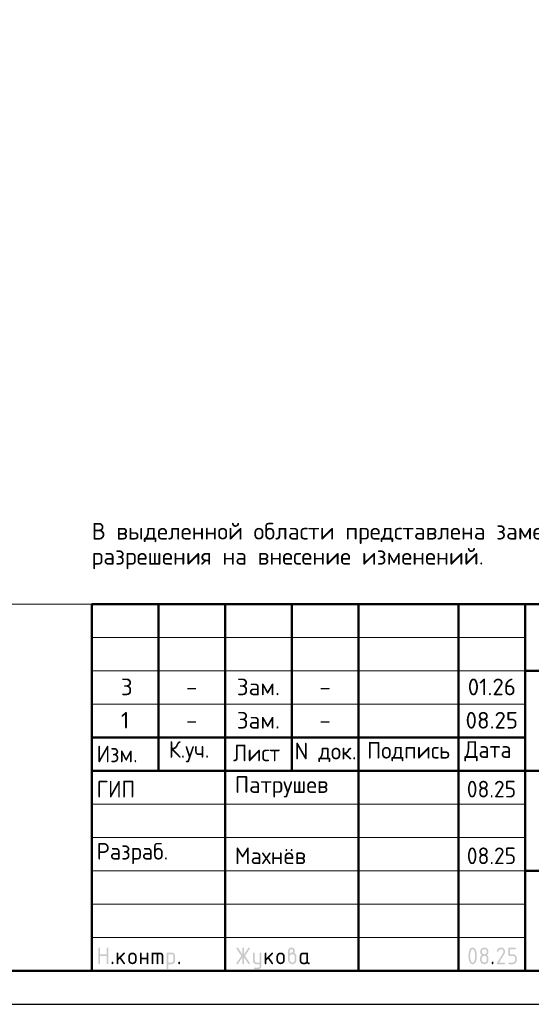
# Model space of a CAD drawing. Header units: millimetres. Extents: x 0 to 42000, y 0 to 29700.
# Tile 2 of 4: x 21920 to 29593, y 0 to 14760. Entities that reach past the tile are written whole.
import ezdxf

# ---------------------------------------------------------------- set-up
doc = ezdxf.new("R2010")
doc.units = ezdxf.units.MM
doc.layers.add('Standard', color=7, linetype='Continuous', lineweight=25)
doc.styles.add('ISOCPEUR', font='txt')

msp = doc.modelspace()

# ---------------------------------------------------------------- hatches: boundary and pattern name
at = {"layer": 'Standard', "linetype": 'Continuous', "lineweight": 25, "transparency": 33554687}
for points in [[(23099, 614), (23099, 839), (23099, 840), (23099, 842), (23099, 843), (23100, 844), (23100, 845), (23101, 846), (23101, 847), (23102, 848), (23103, 849), (23104, 850), (23105, 850), (23106, 851), (23107, 851), (23109, 851), (23110, 851), (23112, 851), (23113, 851), (23115, 851), (23116, 851), (23117, 851), (23118, 850), (23119, 850), (23120, 849), (23121, 848), (23122, 847), (23122, 846), (23123, 845), (23123, 844), (23124, 843), (23124, 842), (23124, 840), (23124, 839), (23124, 751), (23224, 751), (23224, 839), (23224, 840), (23224, 842), (23224, 843), (23225, 844), (23225, 845), (23226, 846), (23226, 847), (23227, 848), (23228, 849), (23229, 850), (23230, 850), (23231, 851), (23232, 851), (23233, 851), (23235, 851), (23236, 851), (23238, 851), (23239, 851), (23241, 851), (23242, 851), (23243, 850), (23244, 850), (23245, 849), (23246, 848), (23247, 847), (23247, 846), (23248, 845), (23248, 844), (23249, 843), (23249, 842), (23249, 840), (23249, 839), (23249, 614), (23249, 612), (23249, 611), (23249, 609), (23248, 608), (23248, 607), (23247, 606), (23247, 605), (23246, 604), (23245, 604), (23244, 603), (23243, 602), (23242, 602), (23241, 602), (23239, 601), (23238, 601), (23236, 601), (23235, 601), (23233, 601), (23232, 602), (23231, 602), (23230, 602), (23229, 603), (23228, 604), (23227, 604), (23226, 605), (23226, 606), (23225, 607), (23225, 608), (23224, 609), (23224, 611), (23224, 612), (23224, 614), (23224, 726), (23124, 726), (23124, 614), (23124, 612), (23124, 611), (23124, 609), (23123, 608), (23123, 607), (23122, 606), (23122, 605), (23121, 604), (23120, 604), (23119, 603), (23118, 602), (23117, 602), (23116, 602), (23115, 601), (23113, 601), (23112, 601), (23110, 601), (23109, 601), (23107, 602), (23106, 602), (23105, 602), (23104, 603), (23103, 604), (23102, 604), (23101, 605), (23101, 606), (23100, 607), (23100, 608), (23099, 609), (23099, 611), (23099, 612)], [(23399, 694), (23478, 773), (23478, 773), (23479, 774), (23480, 775), (23482, 775), (23483, 776), (23484, 776), (23485, 776), (23486, 776), (23488, 776), (23489, 776), (23491, 776), (23492, 775), (23493, 775), (23494, 774), (23495, 774), (23496, 773), (23497, 772), (23497, 771), (23498, 770), (23498, 769), (23499, 768), (23499, 767), (23499, 765), (23499, 764), (23499, 762), (23499, 761), (23498, 760), (23498, 759), (23497, 758), (23497, 757), (23496, 756), (23495, 755), (23440, 700), (23496, 621), (23498, 619), (23498, 617), (23499, 616), (23499, 614), (23499, 612), (23499, 611), (23499, 609), (23498, 608), (23498, 607), (23497, 606), (23497, 605), (23496, 604), (23495, 604), (23494, 603), (23493, 602), (23492, 602), (23491, 602), (23489, 601), (23488, 601), (23486, 601), (23485, 601), (23483, 602), (23482, 602), (23480, 603), (23479, 603), (23478, 604), (23477, 605), (23476, 607), (23422, 682), (23399, 659), (23399, 614), (23399, 612), (23399, 611), (23399, 609), (23398, 608), (23398, 607), (23397, 606), (23397, 605), (23396, 604), (23395, 604), (23394, 603), (23393, 602), (23392, 602), (23391, 602), (23389, 601), (23388, 601), (23386, 601), (23385, 601), (23383, 601), (23382, 602), (23381, 602), (23380, 602), (23379, 603), (23378, 604), (23377, 604), (23376, 605), (23376, 606), (23375, 607), (23375, 608), (23374, 609), (23374, 611), (23374, 612), (23374, 614), (23374, 764), (23374, 765), (23374, 767), (23374, 768), (23375, 769), (23375, 770), (23376, 771), (23376, 772), (23377, 773), (23378, 774), (23379, 774), (23380, 775), (23381, 775), (23382, 776), (23383, 776), (23385, 776), (23386, 776), (23388, 776), (23389, 776), (23391, 776), (23392, 775), (23393, 775), (23394, 774), (23395, 774), (23396, 773), (23397, 772), (23397, 771), (23398, 770), (23398, 769), (23399, 768), (23399, 767), (23399, 765), (23399, 764)], [(23749, 676), (23749, 614), (23749, 612), (23748, 611), (23748, 609), (23748, 608), (23747, 607), (23747, 606), (23746, 605), (23746, 604), (23745, 604), (23744, 603), (23743, 602), (23742, 602), (23740, 602), (23739, 601), (23738, 601), (23736, 601), (23735, 601), (23733, 601), (23732, 602), (23731, 602), (23729, 602), (23729, 603), (23728, 604), (23727, 604), (23726, 605), (23725, 606), (23725, 607), (23724, 608), (23724, 609), (23724, 611), (23724, 612), (23724, 614), (23724, 764), (23724, 765), (23724, 767), (23724, 768), (23724, 769), (23725, 770), (23725, 771), (23726, 772), (23727, 773), (23728, 774), (23729, 774), (23729, 775), (23731, 775), (23732, 776), (23733, 776), (23735, 776), (23736, 776), (23738, 776), (23739, 776), (23740, 776), (23742, 775), (23743, 775), (23744, 774), (23745, 774), (23746, 773), (23746, 772), (23747, 771), (23747, 770), (23748, 769), (23748, 768), (23748, 767), (23749, 765), (23749, 764), (23749, 701), (23823, 701), (23823, 764), (23823, 765), (23824, 767), (23824, 768), (23824, 769), (23825, 770), (23825, 771), (23826, 772), (23826, 773), (23827, 774), (23828, 774), (23829, 775), (23830, 775), (23832, 776), (23833, 776), (23834, 776), (23836, 776), (23837, 776), (23839, 776), (23840, 776), (23841, 775), (23843, 775), (23843, 774), (23844, 774), (23845, 773), (23846, 772), (23847, 771), (23847, 770), (23848, 769), (23848, 768), (23848, 767), (23848, 765), (23848, 764), (23848, 614), (23848, 612), (23848, 611), (23848, 609), (23848, 608), (23847, 607), (23847, 606), (23846, 605), (23845, 604), (23844, 604), (23843, 603), (23843, 602), (23841, 602), (23840, 602), (23839, 601), (23837, 601), (23836, 601), (23834, 601), (23833, 601), (23832, 602), (23830, 602), (23829, 602), (23828, 603), (23827, 604), (23826, 604), (23826, 605), (23825, 606), (23825, 607), (23824, 608), (23824, 609), (23824, 611), (23823, 612), (23823, 614), (23823, 676)], [(23911, 776), (24023, 776), (24026, 776), (24028, 776), (24031, 776), (24033, 775), (24036, 775), (24038, 774), (24040, 773), (24043, 773), (24045, 772), (24047, 770), (24049, 769), (24051, 768), (24053, 767), (24055, 765), (24057, 763), (24059, 762), (24061, 760), (24062, 758), (24064, 756), (24065, 754), (24067, 752), (24068, 750), (24069, 748), (24070, 745), (24071, 743), (24071, 741), (24072, 739), (24072, 736), (24073, 734), (24073, 731), (24073, 729), (24073, 726), (24073, 614), (24073, 612), (24073, 611), (24073, 609), (24073, 608), (24072, 607), (24072, 606), (24071, 605), (24070, 604), (24069, 604), (24068, 603), (24067, 602), (24066, 602), (24065, 602), (24064, 601), (24062, 601), (24061, 601), (24059, 601), (24058, 601), (24057, 602), (24055, 602), (24054, 602), (24053, 603), (24052, 604), (24051, 604), (24051, 605), (24050, 606), (24049, 607), (24049, 608), (24049, 609), (24048, 611), (24048, 612), (24048, 614), (24048, 726), (24048, 729), (24048, 731), (24047, 734), (24046, 736), (24046, 738), (24044, 740), (24043, 742), (24041, 744), (24039, 746), (24037, 747), (24035, 748), (24033, 749), (24031, 750), (24028, 751), (24026, 751), (24023, 751), (23998, 751), (23998, 614), (23998, 612), (23998, 611), (23998, 609), (23998, 608), (23997, 607), (23997, 606), (23996, 605), (23995, 604), (23995, 604), (23994, 603), (23993, 602), (23991, 602), (23990, 602), (23989, 601), (23987, 601), (23986, 601), (23984, 601), (23983, 601), (23982, 602), (23980, 602), (23979, 602), (23978, 603), (23977, 604), (23977, 604), (23976, 605), (23975, 606), (23975, 607), (23974, 608), (23974, 609), (23974, 611), (23973, 612), (23973, 614), (23973, 751), (23924, 751), (23924, 614), (23924, 612), (23923, 611), (23923, 609), (23923, 608), (23922, 607), (23922, 606), (23921, 605), (23920, 604), (23920, 604), (23919, 603), (23918, 602), (23916, 602), (23915, 602), (23914, 601), (23913, 601), (23911, 601), (23909, 601), (23908, 601), (23907, 602), (23906, 602), (23904, 602), (23903, 603), (23902, 604), (23902, 604), (23901, 605), (23900, 606), (23900, 607), (23899, 608), (23899, 609), (23899, 611), (23898, 612), (23898, 614), (23898, 764), (23898, 765), (23899, 767), (23899, 768), (23899, 769), (23900, 770), (23900, 771), (23901, 772), (23902, 773), (23902, 774), (23903, 774), (23904, 775), (23906, 775), (23907, 776), (23908, 776), (23909, 776)], [(25259, 704), (25194, 607), (25193, 605), (25192, 604), (25191, 603), (25190, 603), (25188, 602), (25187, 602), (25185, 601), (25183, 601), (25182, 601), (25180, 601), (25179, 602), (25178, 602), (25177, 603), (25176, 603), (25175, 604), (25174, 605), (25173, 605), (25173, 606), (25172, 607), (25172, 609), (25171, 610), (25171, 611), (25171, 613), (25171, 614), (25171, 616), (25172, 618), (25172, 619), (25173, 621), (25243, 726), (25173, 832), (25172, 833), (25172, 835), (25171, 837), (25171, 838), (25171, 840), (25171, 841), (25171, 843), (25172, 844), (25172, 845), (25173, 846), (25173, 847), (25174, 848), (25175, 849), (25176, 849), (25177, 850), (25178, 850), (25179, 851), (25181, 851), (25182, 851), (25184, 851), (25185, 851), (25187, 851), (25188, 851), (25189, 850), (25191, 849), (25192, 848), (25193, 847), (25194, 846), (25259, 749), (25259, 839), (25259, 840), (25259, 842), (25259, 843), (25259, 844), (25260, 845), (25260, 846), (25261, 847), (25262, 848), (25262, 849), (25263, 850), (25264, 850), (25266, 851), (25267, 851), (25268, 851), (25269, 851), (25271, 851), (25273, 851), (25274, 851), (25275, 851), (25277, 851), (25278, 850), (25279, 850), (25280, 849), (25280, 848), (25281, 847), (25282, 846), (25282, 845), (25283, 844), (25283, 843), (25283, 842), (25284, 840), (25284, 839), (25284, 749), (25348, 846), (25349, 847), (25350, 848), (25351, 849), (25353, 850), (25354, 851), (25356, 851), (25357, 851), (25359, 851), (25360, 851), (25361, 851), (25362, 851), (25363, 850), (25365, 850), (25366, 849), (25367, 848), (25367, 847), (25368, 847), (25369, 846), (25370, 845), (25370, 843), (25371, 842), (25371, 841), (25371, 840), (25371, 839), (25371, 837), (25371, 835), (25370, 833), (25369, 832), (25299, 726), (25369, 621), (25370, 619), (25371, 617), (25371, 616), (25371, 614), (25371, 613), (25371, 611), (25371, 610), (25370, 609), (25370, 608), (25369, 607), (25368, 606), (25368, 605), (25367, 604), (25366, 603), (25365, 603), (25364, 602), (25363, 602), (25361, 602), (25360, 601), (25359, 601), (25357, 601), (25356, 602), (25354, 602), (25353, 603), (25351, 603), (25350, 604), (25349, 605), (25348, 607), (25284, 704), (25284, 614), (25284, 612), (25283, 611), (25283, 609), (25283, 608), (25282, 607), (25282, 606), (25281, 605), (25280, 604), (25280, 604), (25279, 603), (25278, 602), (25277, 602), (25275, 602), (25274, 601), (25273, 601), (25271, 601), (25269, 601), (25268, 601), (25267, 602), (25266, 602), (25264, 602), (25263, 603), (25262, 604), (25262, 604), (25261, 605), (25260, 606), (25260, 607), (25259, 608), (25259, 609), (25259, 611), (25259, 612), (25259, 614)], [(25521, 576), (25521, 601), (25471, 601), (25468, 601), (25466, 602), (25463, 602), (25461, 602), (25458, 603), (25456, 603), (25454, 604), (25452, 605), (25449, 606), (25447, 607), (25445, 608), (25443, 609), (25441, 611), (25439, 612), (25437, 614), (25436, 616), (25434, 618), (25432, 620), (25431, 622), (25429, 624), (25428, 626), (25427, 628), (25426, 630), (25425, 632), (25424, 634), (25423, 637), (25422, 639), (25422, 641), (25422, 644), (25421, 646), (25421, 649), (25421, 651), (25421, 764), (25421, 765), (25421, 767), (25421, 768), (25422, 769), (25422, 770), (25423, 771), (25423, 772), (25424, 773), (25425, 774), (25426, 774), (25427, 775), (25428, 775), (25429, 776), (25431, 776), (25432, 776), (25434, 776), (25435, 776), (25437, 776), (25438, 776), (25439, 775), (25440, 775), (25441, 774), (25442, 774), (25443, 773), (25444, 772), (25444, 771), (25445, 770), (25445, 769), (25446, 768), (25446, 767), (25446, 765), (25446, 764), (25446, 651), (25446, 649), (25447, 646), (25447, 644), (25448, 642), (25449, 640), (25450, 638), (25452, 636), (25454, 634), (25455, 632), (25457, 630), (25459, 629), (25462, 628), (25464, 627), (25466, 627), (25468, 626), (25471, 626), (25521, 626), (25521, 764), (25521, 765), (25521, 767), (25521, 768), (25522, 769), (25522, 770), (25523, 771), (25523, 772), (25524, 773), (25525, 774), (25526, 774), (25527, 775), (25528, 775), (25529, 776), (25530, 776), (25532, 776), (25533, 776), (25535, 776), (25536, 776), (25538, 776), (25539, 775), (25540, 775), (25541, 774), (25542, 774), (25543, 773), (25544, 772), (25544, 771), (25545, 770), (25545, 769), (25545, 768), (25546, 767), (25546, 765), (25546, 764), (25546, 576), (25546, 574), (25546, 571), (25545, 569), (25545, 566), (25545, 564), (25544, 562), (25543, 559), (25542, 557), (25541, 555), (25540, 553), (25539, 551), (25538, 549), (25537, 547), (25535, 545), (25533, 543), (25532, 541), (25530, 539), (25528, 538), (25526, 536), (25524, 535), (25522, 533), (25520, 532), (25518, 531), (25516, 530), (25514, 529), (25511, 528), (25509, 528), (25507, 527), (25504, 527), (25502, 527), (25499, 526), (25497, 526), (25446, 526), (25445, 526), (25443, 527), (25442, 527), (25441, 527), (25440, 528), (25439, 528), (25438, 529), (25437, 529), (25436, 530), (25435, 531), (25435, 532), (25434, 533), (25434, 535), (25434, 536), (25434, 537), (25434, 539), (25434, 540), (25434, 541), (25434, 542), (25435, 544), (25435, 545), (25436, 546), (25436, 547), (25437, 548), (25438, 549), (25439, 549), (25440, 550), (25442, 550), (25443, 551), (25444, 551), (25445, 551), (25446, 551), (25496, 551), (25499, 551), (25501, 552), (25503, 552), (25506, 553), (25508, 554), (25510, 555), (25512, 557), (25514, 558), (25515, 560), (25517, 562), (25518, 564), (25519, 566), (25520, 568), (25520, 571), (25521, 573)], [(25621, 694), (25700, 773), (25700, 773), (25701, 774), (25702, 775), (25704, 775), (25705, 776), (25706, 776), (25707, 776), (25708, 776), (25710, 776), (25711, 776), (25713, 776), (25714, 775), (25715, 775), (25716, 774), (25717, 774), (25718, 773), (25719, 772), (25719, 771), (25720, 770), (25720, 769), (25721, 768), (25721, 767), (25721, 765), (25721, 764), (25721, 762), (25721, 761), (25721, 760), (25720, 759), (25720, 758), (25719, 757), (25718, 756), (25717, 755), (25662, 700), (25719, 621), (25720, 619), (25720, 617), (25721, 616), (25721, 614), (25721, 612), (25721, 611), (25721, 609), (25720, 608), (25720, 607), (25719, 606), (25719, 605), (25718, 604), (25717, 604), (25716, 603), (25715, 602), (25714, 602), (25713, 602), (25711, 601), (25710, 601), (25708, 601), (25707, 601), (25705, 602), (25704, 602), (25703, 603), (25701, 603), (25700, 604), (25699, 605), (25698, 607), (25644, 682), (25621, 659), (25621, 614), (25621, 612), (25621, 611), (25621, 609), (25620, 608), (25620, 607), (25619, 606), (25619, 605), (25618, 604), (25617, 604), (25616, 603), (25615, 602), (25614, 602), (25613, 602), (25611, 601), (25610, 601), (25608, 601), (25607, 601), (25606, 601), (25604, 602), (25603, 602), (25602, 602), (25601, 603), (25600, 604), (25599, 604), (25598, 605), (25598, 606), (25597, 607), (25597, 608), (25596, 609), (25596, 611), (25596, 612), (25596, 614), (25596, 764), (25596, 765), (25596, 767), (25596, 768), (25597, 769), (25597, 770), (25598, 771), (25598, 772), (25599, 773), (25600, 774), (25601, 774), (25602, 775), (25603, 775), (25604, 776), (25606, 776), (25607, 776), (25608, 776), (25610, 776), (25611, 776), (25613, 776), (25614, 775), (25615, 775), (25616, 774), (25617, 774), (25618, 773), (25619, 772), (25619, 771), (25620, 770), (25620, 769), (25621, 768), (25621, 767), (25621, 765), (25621, 764)], [(29137, 851), (29140, 851), (29144, 851), (29147, 851), (29150, 850), (29153, 850), (29156, 849), (29158, 848), (29161, 847), (29164, 846), (29167, 844), (29169, 843), (29172, 841), (29174, 839), (29177, 837), (29179, 835), (29181, 833), (29184, 831), (29186, 828), (29188, 826), (29189, 823), (29191, 821), (29193, 818), (29194, 816), (29195, 813), (29196, 810), (29197, 807), (29198, 804), (29198, 801), (29199, 798), (29199, 795), (29200, 792), (29200, 789), (29200, 784), (29199, 780), (29198, 775), (29197, 771), (29195, 766), (29193, 762), (29191, 757), (29188, 753), (29110, 626), (29187, 626), (29189, 626), (29190, 626), (29191, 626), (29193, 626), (29194, 625), (29195, 625), (29196, 624), (29197, 623), (29197, 622), (29198, 621), (29198, 620), (29199, 619), (29199, 618), (29199, 617), (29200, 615), (29200, 614), (29200, 612), (29199, 611), (29199, 610), (29199, 608), (29198, 607), (29198, 606), (29197, 605), (29197, 604), (29196, 604), (29195, 603), (29194, 602), (29193, 602), (29191, 602), (29190, 601), (29189, 601), (29187, 601), (29087, 601), (29086, 601), (29084, 601), (29083, 602), (29082, 602), (29081, 602), (29080, 603), (29079, 604), (29078, 604), (29077, 605), (29076, 606), (29076, 607), (29075, 608), (29075, 609), (29075, 611), (29075, 612), (29075, 614), (29075, 616), (29075, 617), (29076, 619), (29077, 621), (29168, 768), (29170, 771), (29171, 773), (29172, 776), (29173, 778), (29174, 781), (29174, 783), (29175, 786), (29175, 789), (29175, 793), (29174, 796), (29173, 800), (29172, 803), (29171, 806), (29168, 809), (29166, 813), (29164, 815), (29161, 818), (29158, 820), (29155, 822), (29152, 823), (29148, 825), (29145, 826), (29141, 826), (29137, 826), (29135, 826), (29132, 826), (29129, 825), (29127, 824), (29124, 823), (29122, 822), (29119, 820), (29117, 818), (29114, 816), (29112, 814), (29110, 812), (29107, 809), (29105, 806), (29103, 802), (29100, 799), (29098, 795), (29097, 793), (29096, 792), (29095, 791), (29094, 790), (29092, 790), (29091, 789), (29089, 789), (29087, 789), (29086, 789), (29084, 789), (29083, 789), (29082, 790), (29081, 790), (29080, 791), (29079, 791), (29078, 792), (29077, 793), (29076, 794), (29076, 795), (29075, 796), (29075, 797), (29075, 798), (29075, 800), (29075, 801), (29075, 803), (29075, 804), (29075, 805), (29076, 806), (29079, 812), (29082, 817), (29085, 822), (29088, 826), (29092, 830), (29095, 834), (29099, 837), (29103, 840), (29107, 843), (29111, 845), (29115, 847), (29119, 848), (29123, 850), (29128, 851), (29132, 851)], [(29250, 739), (29250, 839), (29250, 840), (29250, 842), (29250, 843), (29250, 844), (29251, 845), (29251, 846), (29252, 847), (29253, 848), (29253, 849), (29254, 850), (29255, 850), (29257, 851), (29258, 851), (29259, 851), (29261, 851), (29262, 851), (29349, 851), (29351, 851), (29352, 851), (29354, 851), (29355, 851), (29356, 850), (29357, 850), (29358, 849), (29359, 848), (29359, 847), (29360, 846), (29361, 845), (29361, 844), (29361, 843), (29362, 842), (29362, 840), (29362, 839), (29362, 837), (29362, 836), (29361, 834), (29361, 833), (29361, 832), (29360, 831), (29359, 830), (29359, 829), (29358, 829), (29357, 828), (29356, 827), (29355, 827), (29354, 827), (29352, 826), (29351, 826), (29349, 826), (29275, 826), (29275, 751), (29312, 751), (29315, 751), (29318, 751), (29322, 751), (29324, 750), (29327, 750), (29330, 749), (29333, 748), (29336, 747), (29339, 746), (29341, 744), (29344, 743), (29347, 741), (29349, 739), (29351, 737), (29354, 735), (29356, 733), (29358, 731), (29360, 728), (29362, 726), (29364, 723), (29366, 721), (29367, 718), (29369, 715), (29370, 713), (29371, 710), (29372, 707), (29373, 704), (29373, 701), (29374, 698), (29374, 695), (29374, 692), (29374, 689), (29374, 664), (29374, 661), (29374, 657), (29374, 654), (29373, 651), (29373, 648), (29372, 645), (29371, 643), (29370, 640), (29369, 637), (29367, 634), (29366, 632), (29364, 629), (29362, 627), (29360, 624), (29358, 622), (29356, 620), (29354, 617), (29351, 615), (29349, 613), (29346, 612), (29344, 610), (29341, 608), (29339, 607), (29336, 606), (29333, 605), (29330, 604), (29327, 603), (29324, 602), (29321, 602), (29318, 602), (29315, 601), (29312, 601), (29262, 601), (29261, 601), (29259, 601), (29258, 602), (29257, 602), (29255, 602), (29254, 603), (29253, 604), (29253, 604), (29252, 605), (29251, 606), (29251, 607), (29250, 608), (29250, 610), (29250, 611), (29250, 612), (29250, 614), (29250, 615), (29250, 617), (29250, 618), (29250, 619), (29251, 620), (29251, 621), (29252, 622), (29253, 623), (29253, 624), (29254, 625), (29255, 625), (29257, 626), (29258, 626), (29259, 626), (29261, 626), (29262, 626), (29312, 626), (29316, 626), (29319, 627), (29323, 628), (29326, 629), (29330, 630), (29333, 632), (29336, 634), (29338, 637), (29341, 640), (29343, 643), (29345, 646), (29347, 649), (29348, 653), (29349, 656), (29349, 660), (29349, 664), (29349, 689), (29349, 693), (29349, 696), (29348, 700), (29347, 703), (29345, 707), (29343, 710), (29341, 713), (29338, 715), (29336, 718), (29333, 720), (29330, 722), (29326, 724), (29323, 725), (29319, 726), (29316, 726), (29312, 726), (29262, 726), (29261, 726), (29259, 726), (29258, 727), (29257, 727), (29255, 727), (29254, 728), (29253, 729), (29253, 729), (29252, 730), (29251, 731), (29251, 732), (29250, 733), (29250, 734), (29250, 736), (29250, 737)], [(23299, 626), (23299, 628), (23299, 629), (23299, 631), (23300, 632), (23300, 633), (23301, 634), (23301, 635), (23302, 636), (23303, 637), (23304, 637), (23305, 638), (23306, 638), (23307, 638), (23309, 639), (23310, 639), (23312, 639), (23313, 639), (23314, 639), (23316, 638), (23317, 638), (23318, 638), (23319, 637), (23320, 637), (23321, 636), (23322, 635), (23322, 634), (23323, 633), (23323, 632), (23324, 631), (23324, 629), (23324, 628), (23324, 626), (23324, 614), (23324, 612), (23324, 611), (23324, 610), (23323, 608), (23323, 607), (23322, 606), (23322, 605), (23321, 604), (23320, 604), (23319, 603), (23318, 602), (23317, 602), (23316, 602), (23314, 601), (23313, 601), (23312, 601), (23310, 601), (23309, 601), (23307, 602), (23306, 602), (23305, 602), (23304, 603), (23303, 604), (23302, 604), (23301, 605), (23301, 606), (23300, 607), (23300, 608), (23299, 610), (23299, 611), (23299, 612), (23299, 614)], [(24298, 626), (24298, 628), (24298, 629), (24299, 631), (24299, 632), (24299, 633), (24300, 634), (24301, 635), (24301, 636), (24302, 637), (24303, 637), (24304, 638), (24305, 638), (24307, 638), (24308, 639), (24309, 639), (24311, 639), (24312, 639), (24314, 639), (24315, 638), (24316, 638), (24317, 638), (24318, 637), (24319, 637), (24320, 636), (24321, 635), (24322, 634), (24322, 633), (24323, 632), (24323, 631), (24323, 629), (24323, 628), (24323, 626), (24323, 614), (24323, 612), (24323, 611), (24323, 610), (24323, 608), (24322, 607), (24322, 606), (24321, 605), (24320, 604), (24319, 604), (24318, 603), (24317, 602), (24316, 602), (24315, 602), (24314, 601), (24312, 601), (24311, 601), (24309, 601), (24308, 601), (24307, 602), (24305, 602), (24304, 602), (24303, 603), (24302, 604), (24301, 604), (24301, 605), (24300, 606), (24299, 607), (24299, 608), (24299, 610), (24298, 611), (24298, 612), (24298, 614)], [(29000, 626), (29000, 628), (29000, 629), (29000, 631), (29001, 632), (29001, 633), (29002, 634), (29002, 635), (29003, 636), (29004, 637), (29005, 637), (29006, 638), (29007, 638), (29008, 638), (29009, 639), (29011, 639), (29012, 639), (29014, 639), (29015, 639), (29017, 638), (29018, 638), (29019, 638), (29020, 637), (29021, 637), (29022, 636), (29023, 635), (29023, 634), (29024, 633), (29024, 632), (29024, 631), (29025, 629), (29025, 628), (29025, 626), (29025, 614), (29025, 612), (29025, 611), (29024, 610), (29024, 608), (29024, 607), (29023, 606), (29023, 605), (29022, 604), (29021, 604), (29020, 603), (29019, 602), (29018, 602), (29017, 602), (29015, 601), (29014, 601), (29012, 601), (29011, 601), (29009, 601), (29008, 602), (29007, 602), (29006, 602), (29005, 603), (29004, 604), (29003, 604), (29002, 605), (29002, 606), (29001, 607), (29001, 608), (29000, 610), (29000, 611), (29000, 612), (29000, 614)]]:
    msp.add_hatch(color=7, dxfattribs=at).paths.add_polyline_path(points, flags=16)
h = msp.add_hatch(color=7, dxfattribs=at)
h.paths.add_polyline_path([(23549, 664), (23549, 714), (23549, 717), (23549, 720), (23549, 723), (23550, 726), (23550, 729), (23551, 732), (23552, 735), (23553, 738), (23554, 740), (23556, 743), (23557, 746), (23559, 748), (23561, 751), (23563, 753), (23565, 756), (23567, 758), (23569, 760), (23572, 762), (23574, 764), (23577, 766), (23579, 768), (23582, 769), (23584, 770), (23587, 772), (23590, 773), (23593, 774), (23596, 774), (23599, 775), (23602, 776), (23605, 776), (23608, 776), (23611, 776), (23614, 776), (23618, 776), (23621, 776), (23624, 775), (23627, 774), (23630, 774), (23633, 773), (23635, 772), (23638, 770), (23641, 769), (23643, 768), (23646, 766), (23648, 764), (23651, 762), (23653, 760), (23655, 758), (23658, 756), (23660, 753), (23662, 751), (23663, 749), (23665, 746), (23666, 743), (23668, 741), (23669, 738), (23670, 735), (23671, 732), (23672, 729), (23672, 726), (23673, 723), (23673, 720), (23674, 717), (23674, 714), (23674, 664), (23674, 660), (23673, 657), (23673, 654), (23672, 651), (23672, 648), (23671, 645), (23670, 642), (23669, 640), (23668, 637), (23666, 634), (23665, 632), (23663, 629), (23662, 627), (23660, 624), (23658, 622), (23655, 620), (23653, 617), (23651, 615), (23648, 613), (23646, 612), (23643, 610), (23641, 608), (23638, 607), (23635, 606), (23632, 605), (23629, 604), (23627, 603), (23624, 602), (23621, 602), (23617, 602), (23614, 601), (23611, 601), (23608, 601), (23605, 602), (23602, 602), (23599, 602), (23596, 603), (23593, 604), (23590, 605), (23587, 606), (23584, 607), (23582, 608), (23579, 610), (23577, 612), (23574, 613), (23572, 615), (23569, 617), (23567, 620), (23565, 622), (23563, 624), (23561, 627), (23559, 629), (23557, 632), (23556, 634), (23554, 637), (23553, 640), (23552, 642), (23551, 645), (23550, 648), (23550, 651), (23549, 654), (23549, 657), (23549, 660)], flags=16)
h.paths.add_polyline_path([(23648, 664), (23648, 714), (23648, 718), (23648, 721), (23647, 725), (23646, 728), (23644, 732), (23642, 735), (23640, 738), (23638, 740), (23635, 743), (23632, 745), (23629, 747), (23625, 749), (23622, 750), (23619, 751), (23615, 751), (23611, 751), (23607, 751), (23604, 751), (23600, 750), (23597, 749), (23594, 747), (23590, 745), (23587, 743), (23585, 740), (23582, 738), (23580, 735), (23578, 732), (23577, 728), (23575, 725), (23574, 721), (23574, 718), (23574, 714), (23574, 664), (23574, 660), (23574, 656), (23575, 653), (23577, 649), (23578, 646), (23580, 643), (23582, 640), (23585, 637), (23587, 634), (23590, 632), (23593, 630), (23597, 629), (23600, 628), (23604, 627), (23607, 626), (23611, 626), (23615, 626), (23619, 627), (23622, 628), (23625, 629), (23629, 630), (23632, 633), (23635, 635), (23638, 637), (23640, 640), (23642, 643), (23644, 646), (23646, 649), (23647, 653), (23648, 656), (23648, 660)])
h = msp.add_hatch(color=7, dxfattribs=at)
h.paths.add_polyline_path([(24123, 764), (24123, 765), (24124, 767), (24124, 768), (24124, 769), (24125, 770), (24125, 771), (24126, 772), (24127, 773), (24127, 774), (24128, 774), (24129, 775), (24130, 775), (24132, 776), (24133, 776), (24134, 776), (24136, 776), (24198, 776), (24201, 776), (24203, 776), (24206, 776), (24208, 775), (24211, 775), (24213, 774), (24215, 773), (24218, 773), (24220, 772), (24222, 770), (24224, 769), (24226, 768), (24228, 767), (24230, 765), (24232, 763), (24234, 762), (24236, 760), (24237, 758), (24239, 756), (24240, 754), (24241, 752), (24243, 750), (24244, 748), (24245, 746), (24245, 743), (24246, 741), (24247, 739), (24247, 736), (24248, 734), (24248, 731), (24248, 729), (24248, 726), (24248, 651), (24248, 649), (24248, 646), (24248, 644), (24247, 641), (24247, 639), (24246, 637), (24245, 634), (24245, 632), (24244, 630), (24243, 628), (24241, 626), (24240, 624), (24239, 622), (24237, 620), (24236, 618), (24234, 616), (24232, 614), (24230, 612), (24228, 611), (24226, 609), (24224, 608), (24222, 607), (24220, 606), (24218, 605), (24215, 604), (24213, 603), (24211, 603), (24208, 602), (24206, 602), (24203, 602), (24201, 601), (24198, 601), (24148, 601), (24148, 539), (24148, 537), (24148, 536), (24148, 535), (24148, 533), (24147, 532), (24147, 531), (24146, 530), (24145, 529), (24145, 529), (24144, 528), (24143, 528), (24141, 527), (24140, 527), (24139, 527), (24138, 526), (24136, 526), (24134, 526), (24133, 527), (24132, 527), (24130, 527), (24129, 528), (24128, 528), (24127, 529), (24127, 529), (24126, 530), (24125, 531), (24125, 532), (24124, 533), (24124, 535), (24124, 536), (24123, 537), (24123, 539)], flags=16)
h.paths.add_polyline_path([(24148, 751), (24148, 626), (24198, 626), (24201, 626), (24203, 627), (24206, 627), (24208, 628), (24210, 629), (24212, 630), (24214, 632), (24216, 634), (24218, 635), (24219, 637), (24220, 639), (24221, 642), (24222, 644), (24223, 646), (24223, 649), (24223, 651), (24223, 726), (24223, 729), (24223, 731), (24222, 734), (24221, 736), (24220, 738), (24219, 740), (24218, 742), (24216, 744), (24214, 746), (24212, 747), (24210, 748), (24208, 749), (24206, 750), (24203, 751), (24201, 751), (24198, 751)])
h = msp.add_hatch(color=7, dxfattribs=at)
h.paths.add_polyline_path([(25771, 664), (25771, 714), (25771, 717), (25771, 720), (25771, 723), (25772, 726), (25773, 729), (25773, 732), (25774, 735), (25775, 738), (25777, 740), (25778, 743), (25779, 746), (25781, 748), (25783, 751), (25785, 753), (25787, 756), (25789, 758), (25791, 760), (25794, 762), (25796, 764), (25799, 766), (25801, 768), (25804, 769), (25806, 770), (25809, 772), (25812, 773), (25815, 774), (25818, 774), (25821, 775), (25824, 776), (25827, 776), (25830, 776), (25833, 776), (25836, 776), (25840, 776), (25843, 776), (25846, 775), (25849, 774), (25852, 774), (25855, 773), (25857, 772), (25860, 770), (25863, 769), (25865, 768), (25868, 766), (25871, 764), (25873, 762), (25875, 760), (25878, 758), (25880, 756), (25882, 753), (25884, 751), (25885, 749), (25887, 746), (25889, 743), (25890, 741), (25891, 738), (25892, 735), (25893, 732), (25894, 729), (25894, 726), (25895, 723), (25895, 720), (25896, 717), (25896, 714), (25896, 664), (25896, 660), (25895, 657), (25895, 654), (25894, 651), (25894, 648), (25893, 645), (25892, 642), (25891, 640), (25890, 637), (25888, 634), (25887, 632), (25885, 629), (25884, 627), (25882, 624), (25880, 622), (25877, 620), (25875, 617), (25873, 615), (25870, 613), (25868, 612), (25865, 610), (25863, 608), (25860, 607), (25857, 606), (25854, 605), (25852, 604), (25849, 603), (25846, 602), (25843, 602), (25840, 602), (25836, 601), (25833, 601), (25830, 601), (25827, 602), (25824, 602), (25821, 602), (25818, 603), (25815, 604), (25812, 605), (25809, 606), (25806, 607), (25804, 608), (25801, 610), (25799, 612), (25796, 613), (25794, 615), (25791, 617), (25789, 620), (25787, 622), (25785, 624), (25783, 627), (25781, 629), (25779, 632), (25778, 634), (25777, 637), (25775, 640), (25774, 642), (25773, 645), (25773, 648), (25772, 651), (25771, 654), (25771, 657), (25771, 660)], flags=16)
h.paths.add_polyline_path([(25871, 664), (25871, 714), (25871, 718), (25870, 721), (25869, 725), (25868, 728), (25866, 732), (25864, 735), (25862, 738), (25860, 740), (25857, 743), (25854, 745), (25851, 747), (25848, 749), (25844, 750), (25841, 751), (25837, 751), (25833, 751), (25829, 751), (25826, 751), (25822, 750), (25819, 749), (25816, 747), (25813, 745), (25810, 743), (25807, 740), (25804, 738), (25802, 735), (25800, 732), (25799, 728), (25797, 725), (25797, 721), (25796, 718), (25796, 714), (25796, 664), (25796, 660), (25797, 656), (25797, 653), (25799, 649), (25800, 646), (25802, 643), (25804, 640), (25807, 637), (25809, 634), (25812, 632), (25815, 630), (25819, 629), (25822, 628), (25826, 627), (25829, 626), (25833, 626), (25837, 626), (25841, 627), (25844, 628), (25848, 629), (25851, 630), (25854, 633), (25857, 635), (25860, 637), (25862, 640), (25864, 643), (25866, 646), (25868, 649), (25869, 653), (25870, 656), (25871, 660)])
h = msp.add_hatch(color=7, dxfattribs=at)
h.paths.add_polyline_path([(25971, 764), (25975, 767), (25979, 769), (25982, 772), (25986, 773), (25990, 775), (25993, 775), (25997, 776), (26000, 776), (26002, 776), (26004, 777), (26006, 777), (26007, 778), (26009, 779), (26011, 781), (26013, 783), (26014, 785), (26016, 787), (26017, 789), (26018, 791), (26019, 793), (26020, 795), (26020, 797), (26021, 799), (26021, 801), (26021, 804), (26020, 806), (26020, 809), (26019, 811), (26018, 813), (26017, 815), (26015, 817), (26014, 819), (26012, 821), (26010, 822), (26008, 824), (26005, 824), (26003, 825), (26001, 826), (25998, 826), (25996, 826), (25993, 826), (25991, 826), (25988, 825), (25986, 824), (25984, 823), (25982, 822), (25980, 821), (25978, 819), (25976, 817), (25975, 815), (25973, 813), (25973, 811), (25972, 809), (25971, 806), (25971, 804), (25971, 801)])
h.paths.add_polyline_path([(26033, 771), (26037, 769), (26041, 767), (26045, 765), (26048, 762), (26052, 759), (26055, 756), (26058, 752), (26060, 748), (26063, 744), (26065, 740), (26067, 736), (26068, 732), (26069, 727), (26070, 723), (26070, 718), (26070, 714), (26070, 664), (26070, 661), (26070, 657), (26070, 654), (26069, 651), (26069, 648), (26068, 645), (26067, 642), (26066, 640), (26065, 637), (26063, 634), (26062, 632), (26060, 629), (26058, 627), (26056, 624), (26054, 622), (26052, 619), (26050, 617), (26048, 615), (26045, 613), (26043, 612), (26040, 610), (26037, 608), (26035, 607), (26032, 606), (26029, 605), (26026, 604), (26024, 603), (26021, 602), (26018, 602), (26014, 602), (26011, 601), (26008, 601), (26005, 601), (26002, 602), (25999, 602), (25996, 602), (25993, 603), (25990, 604), (25987, 605), (25984, 606), (25981, 607), (25979, 608), (25976, 610), (25973, 612), (25971, 613), (25968, 615), (25966, 617), (25964, 620), (25962, 622), (25960, 624), (25958, 627), (25956, 629), (25954, 632), (25953, 634), (25951, 637), (25950, 640), (25949, 643), (25948, 645), (25947, 648), (25947, 651), (25946, 654), (25946, 657), (25946, 661), (25946, 664), (25946, 801), (25946, 804), (25946, 806), (25946, 809), (25947, 811), (25947, 814), (25948, 816), (25948, 818), (25949, 821), (25950, 823), (25951, 825), (25953, 827), (25954, 829), (25955, 831), (25957, 833), (25958, 835), (25960, 837), (25962, 839), (25964, 840), (25966, 842), (25968, 843), (25970, 844), (25972, 846), (25974, 847), (25976, 848), (25979, 849), (25981, 849), (25983, 850), (25986, 850), (25988, 851), (25990, 851), (25993, 851), (25996, 851), (25998, 851), (26001, 851), (26003, 851), (26006, 850), (26008, 850), (26010, 849), (26013, 849), (26015, 848), (26017, 847), (26019, 846), (26021, 844), (26023, 843), (26025, 842), (26027, 840), (26029, 839), (26031, 837), (26033, 835), (26034, 833), (26036, 831), (26037, 829), (26039, 827), (26040, 825), (26041, 823), (26042, 821), (26043, 818), (26043, 816), (26044, 814), (26045, 811), (26045, 809), (26045, 806), (26045, 804), (26045, 801), (26045, 797), (26045, 792), (26044, 788), (26042, 784), (26041, 781), (26038, 777), (26036, 774)], flags=16)
h.paths.add_polyline_path([(26045, 664), (26045, 714), (26045, 718), (26045, 721), (26044, 725), (26043, 728), (26041, 732), (26039, 735), (26037, 738), (26035, 740), (26032, 743), (26029, 745), (26026, 747), (26023, 749), (26019, 750), (26016, 751), (26012, 751), (26008, 751), (26004, 751), (26001, 751), (25997, 750), (25994, 749), (25990, 747), (25987, 745), (25984, 743), (25982, 740), (25979, 738), (25977, 735), (25975, 732), (25973, 728), (25972, 725), (25971, 721), (25971, 718), (25971, 714), (25971, 664), (25971, 660), (25971, 656), (25972, 653), (25973, 649), (25975, 646), (25977, 643), (25979, 640), (25982, 637), (25984, 634), (25987, 632), (25990, 630), (25994, 629), (25997, 628), (26001, 627), (26004, 626), (26008, 626), (26012, 626), (26016, 627), (26019, 628), (26023, 629), (26026, 630), (26029, 633), (26032, 635), (26035, 637), (26037, 640), (26039, 643), (26041, 646), (26043, 649), (26044, 653), (26045, 656), (26045, 660)])
h = msp.add_hatch(color=7, dxfattribs=at)
h.paths.add_polyline_path([(26220, 751), (26170, 751), (26168, 751), (26165, 751), (26163, 750), (26161, 749), (26159, 748), (26157, 747), (26155, 746), (26153, 744), (26151, 742), (26150, 740), (26148, 738), (26147, 736), (26147, 734), (26146, 731), (26146, 729), (26146, 726), (26146, 651), (26146, 649), (26146, 646), (26147, 644), (26147, 642), (26148, 640), (26150, 638), (26151, 636), (26153, 634), (26155, 632), (26157, 630), (26159, 629), (26161, 628), (26163, 627), (26166, 627), (26168, 626), (26170, 626), (26195, 626), (26198, 626), (26200, 627), (26203, 627), (26205, 628), (26207, 629), (26209, 630), (26211, 632), (26213, 634), (26215, 635), (26216, 637), (26218, 639), (26218, 642), (26219, 644), (26220, 646), (26220, 649), (26220, 651)])
h.paths.add_polyline_path([(26270, 614), (26270, 612), (26270, 611), (26270, 609), (26270, 608), (26269, 607), (26269, 606), (26268, 605), (26267, 604), (26266, 604), (26265, 603), (26264, 602), (26263, 602), (26262, 602), (26261, 601), (26259, 601), (26258, 601), (26253, 601), (26249, 602), (26246, 603), (26242, 605), (26238, 606), (26235, 609), (26232, 611), (26229, 615), (26226, 611), (26222, 609), (26218, 606), (26214, 605), (26210, 603), (26205, 602), (26200, 601), (26195, 601), (26170, 601), (26168, 601), (26165, 602), (26163, 602), (26160, 602), (26158, 603), (26156, 603), (26153, 604), (26151, 605), (26149, 606), (26147, 607), (26145, 608), (26143, 609), (26141, 611), (26139, 612), (26137, 614), (26135, 616), (26133, 618), (26132, 619), (26130, 621), (26129, 623), (26127, 625), (26126, 628), (26125, 630), (26124, 632), (26123, 634), (26123, 636), (26122, 639), (26121, 641), (26121, 644), (26121, 646), (26121, 649), (26121, 651), (26121, 726), (26121, 729), (26121, 731), (26121, 734), (26121, 736), (26122, 739), (26123, 741), (26123, 743), (26124, 746), (26125, 748), (26126, 750), (26127, 752), (26129, 754), (26130, 756), (26132, 758), (26133, 760), (26135, 762), (26137, 763), (26139, 765), (26141, 767), (26143, 768), (26145, 769), (26147, 770), (26149, 772), (26151, 773), (26153, 773), (26156, 774), (26158, 775), (26160, 775), (26163, 776), (26165, 776), (26168, 776), (26170, 776), (26233, 776), (26234, 776), (26236, 776), (26237, 776), (26238, 775), (26239, 775), (26240, 774), (26241, 774), (26242, 773), (26243, 772), (26244, 771), (26244, 770), (26245, 769), (26245, 768), (26245, 767), (26245, 765), (26245, 764), (26245, 639), (26245, 637), (26246, 636), (26246, 634), (26246, 633), (26246, 632), (26247, 631), (26248, 630), (26248, 629), (26249, 629), (26250, 628), (26251, 627), (26252, 627), (26254, 627), (26255, 626), (26256, 626), (26258, 626), (26259, 626), (26261, 626), (26262, 626), (26263, 625), (26264, 625), (26265, 625), (26266, 624), (26267, 623), (26268, 622), (26269, 621), (26269, 620), (26270, 619), (26270, 618), (26270, 617), (26270, 615)], flags=16)
h = msp.add_hatch(color=7, dxfattribs=at)
h.paths.add_polyline_path([(28750, 726), (28750, 734), (28749, 742), (28749, 749), (28748, 756), (28747, 764), (28746, 771), (28745, 778), (28743, 785), (28742, 790), (28741, 794), (28739, 799), (28738, 803), (28736, 807), (28734, 810), (28732, 813), (28731, 816), (28729, 818), (28727, 820), (28724, 822), (28722, 824), (28720, 825), (28718, 826), (28715, 826), (28712, 826), (28710, 826), (28708, 826), (28705, 825), (28703, 824), (28701, 822), (28699, 820), (28696, 818), (28695, 816), (28693, 813), (28691, 810), (28689, 807), (28688, 803), (28686, 799), (28685, 794), (28683, 790), (28682, 785), (28680, 778), (28679, 770), (28678, 763), (28677, 756), (28676, 749), (28676, 741), (28675, 734), (28675, 726), (28675, 719), (28676, 711), (28676, 704), (28677, 696), (28678, 689), (28679, 682), (28680, 675), (28682, 668), (28683, 663), (28684, 658), (28686, 654), (28687, 650), (28689, 646), (28691, 643), (28693, 639), (28694, 637), (28696, 634), (28698, 632), (28701, 630), (28703, 629), (28705, 628), (28707, 627), (28710, 626), (28712, 626), (28715, 626), (28718, 627), (28720, 628), (28722, 629), (28724, 630), (28727, 632), (28729, 634), (28731, 637), (28732, 639), (28734, 643), (28736, 646), (28738, 650), (28739, 654), (28741, 658), (28742, 663), (28743, 668), (28745, 675), (28746, 682), (28747, 689), (28748, 696), (28749, 704), (28749, 711), (28750, 719)])
h.paths.add_polyline_path([(28775, 726), (28775, 721), (28775, 715), (28775, 710), (28774, 705), (28774, 699), (28773, 694), (28773, 689), (28772, 685), (28771, 680), (28771, 675), (28770, 671), (28769, 666), (28768, 662), (28766, 657), (28765, 653), (28764, 649), (28762, 643), (28760, 638), (28757, 633), (28755, 628), (28752, 624), (28749, 620), (28746, 616), (28743, 613), (28740, 610), (28736, 608), (28733, 606), (28729, 604), (28725, 603), (28721, 602), (28717, 601), (28712, 601), (28708, 601), (28704, 602), (28700, 603), (28696, 604), (28692, 606), (28689, 608), (28685, 610), (28682, 613), (28679, 616), (28676, 620), (28673, 624), (28670, 628), (28668, 632), (28665, 638), (28663, 643), (28661, 649), (28660, 653), (28658, 657), (28657, 661), (28656, 666), (28655, 670), (28654, 675), (28654, 680), (28653, 684), (28652, 689), (28652, 694), (28651, 699), (28651, 705), (28650, 710), (28650, 715), (28650, 721), (28650, 726), (28650, 732), (28650, 737), (28650, 743), (28651, 748), (28651, 753), (28652, 758), (28652, 763), (28653, 768), (28654, 773), (28654, 778), (28655, 782), (28656, 787), (28657, 791), (28658, 795), (28660, 800), (28661, 804), (28663, 810), (28665, 815), (28668, 820), (28670, 825), (28673, 829), (28676, 833), (28679, 836), (28682, 839), (28685, 842), (28689, 845), (28692, 847), (28696, 848), (28700, 850), (28704, 851), (28708, 851), (28712, 851), (28717, 851), (28721, 851), (28725, 850), (28729, 848), (28733, 847), (28736, 845), (28740, 842), (28743, 839), (28746, 836), (28749, 833), (28752, 829), (28755, 824), (28757, 820), (28760, 815), (28762, 810), (28764, 804), (28765, 799), (28766, 795), (28768, 791), (28769, 787), (28770, 782), (28771, 777), (28771, 773), (28772, 768), (28773, 763), (28773, 758), (28774, 753), (28774, 748), (28775, 743), (28775, 737), (28775, 732)], flags=16)
h = msp.add_hatch(color=7, dxfattribs=at)
h.paths.add_polyline_path([(28887, 626), (28891, 626), (28895, 627), (28898, 628), (28902, 629), (28905, 630), (28908, 632), (28911, 634), (28914, 637), (28917, 640), (28919, 643), (28921, 646), (28922, 649), (28923, 653), (28924, 656), (28925, 660), (28925, 664), (28925, 689), (28925, 693), (28924, 696), (28923, 700), (28922, 703), (28921, 707), (28919, 710), (28916, 713), (28914, 715), (28911, 718), (28908, 720), (28905, 722), (28902, 724), (28898, 725), (28895, 726), (28891, 726), (28887, 726), (28883, 726), (28880, 726), (28876, 725), (28873, 724), (28870, 722), (28867, 720), (28864, 718), (28861, 715), (28858, 713), (28856, 710), (28854, 707), (28853, 703), (28851, 700), (28851, 696), (28850, 693), (28850, 689), (28850, 664), (28850, 660), (28851, 656), (28851, 653), (28853, 649), (28854, 646), (28856, 643), (28858, 640), (28861, 637), (28864, 634), (28867, 632), (28870, 630), (28873, 629), (28876, 628), (28880, 627), (28883, 626)])
h.paths.add_polyline_path([(28887, 601), (28884, 601), (28881, 602), (28878, 602), (28875, 602), (28872, 603), (28869, 604), (28866, 605), (28863, 606), (28861, 607), (28858, 608), (28855, 610), (28853, 612), (28850, 613), (28848, 615), (28845, 617), (28843, 620), (28841, 622), (28839, 624), (28837, 627), (28835, 629), (28834, 632), (28832, 634), (28831, 637), (28830, 640), (28828, 643), (28828, 645), (28827, 648), (28826, 651), (28826, 654), (28825, 657), (28825, 661), (28825, 664), (28825, 689), (28825, 693), (28825, 696), (28826, 700), (28827, 704), (28827, 707), (28828, 710), (28830, 714), (28831, 717), (28833, 720), (28835, 723), (28837, 726), (28839, 729), (28841, 731), (28844, 734), (28847, 736), (28850, 739), (28847, 741), (28844, 744), (28841, 746), (28839, 749), (28837, 752), (28835, 755), (28833, 758), (28831, 761), (28830, 764), (28828, 767), (28827, 771), (28827, 774), (28826, 778), (28825, 781), (28825, 785), (28825, 789), (28825, 792), (28825, 795), (28826, 798), (28826, 801), (28827, 804), (28828, 807), (28828, 810), (28830, 813), (28831, 816), (28832, 818), (28834, 821), (28835, 823), (28837, 826), (28839, 828), (28841, 831), (28843, 833), (28845, 835), (28848, 837), (28850, 839), (28853, 841), (28855, 843), (28858, 844), (28861, 846), (28863, 847), (28866, 848), (28869, 849), (28872, 850), (28875, 850), (28878, 851), (28881, 851), (28884, 851), (28887, 851), (28891, 851), (28894, 851), (28897, 851), (28900, 850), (28903, 850), (28906, 849), (28909, 848), (28911, 847), (28914, 846), (28917, 844), (28919, 843), (28922, 841), (28924, 839), (28927, 837), (28929, 835), (28932, 833), (28934, 831), (28936, 828), (28938, 826), (28939, 823), (28941, 821), (28943, 818), (28944, 816), (28945, 813), (28946, 810), (28947, 807), (28948, 804), (28949, 801), (28949, 798), (28949, 795), (28950, 792), (28950, 789), (28950, 785), (28949, 781), (28949, 778), (28948, 774), (28947, 771), (28946, 767), (28945, 764), (28943, 761), (28942, 758), (28940, 755), (28938, 752), (28936, 749), (28933, 746), (28931, 744), (28928, 741), (28925, 739), (28929, 735), (28933, 732), (28937, 728), (28939, 724), (28942, 719), (28944, 715), (28946, 710), (28947, 705), (28948, 704), (28948, 702), (28948, 701), (28948, 699), (28949, 697), (28949, 695), (28949, 692), (28949, 690), (28949, 687), (28949, 684), (28950, 681), (28950, 678), (28950, 675), (28950, 671), (28950, 668), (28950, 664), (28950, 661), (28949, 657), (28949, 654), (28949, 651), (28948, 648), (28947, 645), (28946, 643), (28945, 640), (28944, 637), (28943, 634), (28941, 632), (28939, 629), (28938, 627), (28936, 624), (28934, 622), (28932, 620), (28929, 617), (28927, 615), (28924, 613), (28922, 612), (28919, 610), (28917, 608), (28914, 607), (28911, 606), (28909, 605), (28906, 604), (28903, 603), (28900, 602), (28897, 602), (28894, 602), (28891, 601)], flags=16)
h.paths.add_polyline_path([(28887, 751), (28891, 751), (28895, 752), (28898, 753), (28902, 754), (28905, 755), (28908, 757), (28911, 759), (28914, 762), (28917, 765), (28919, 768), (28921, 771), (28922, 774), (28923, 778), (28924, 781), (28925, 785), (28925, 789), (28925, 793), (28924, 796), (28923, 800), (28922, 803), (28921, 806), (28919, 809), (28916, 812), (28914, 815), (28911, 818), (28908, 820), (28905, 822), (28902, 823), (28898, 825), (28895, 826), (28891, 826), (28887, 826), (28883, 826), (28880, 826), (28876, 825), (28873, 823), (28870, 822), (28867, 820), (28864, 818), (28861, 815), (28858, 813), (28856, 810), (28854, 807), (28853, 803), (28851, 800), (28851, 796), (28850, 793), (28850, 789), (28850, 785), (28851, 781), (28851, 778), (28853, 774), (28854, 771), (28856, 768), (28858, 765), (28861, 762), (28864, 759), (28867, 757), (28870, 755), (28873, 754), (28876, 753), (28880, 752), (28883, 751)])

# ---------------------------------------------------------------- linework, layer by layer
at = {"layer": 'Standard', "color": 7, "linetype": 'Continuous', "lineweight": 50, "transparency": 33554687}
for p, q in [((23000, 500), (23000, 6000)), ((23000, 6000), (41500, 6000)), ((24000, 3500), (24000, 6000)), ((25000, 500), (25000, 6000)), ((26000, 3500), (26000, 6000)), ((27000, 500), (27000, 6000)), ((28500, 500), (28500, 6000)), ((29500, 500), (29500, 6000)), ((29500, 5000), (41500, 5000)), ((23000, 4000), (29500, 4000)), ((23000, 4000), (29500, 4000)), ((23000, 3500), (29500, 3500)), ((23000, 3500), (29500, 3500)), ((29500, 3500), (41500, 3500)), ((29500, 2000), (41500, 2000))]:
    msp.add_line(p, q, dxfattribs=at)
at = {"layer": 'Standard', "color": 7, "linetype": 'Continuous', "lineweight": 13, "transparency": 33554687}
for p, q in [((23000, 5500), (29500, 5500)), ((23000, 5000), (29500, 5000)), ((23000, 4500), (29500, 4500)), ((23000, 3000), (29500, 3000)), ((23000, 2500), (29500, 2500)), ((23000, 2500), (29500, 2500)), ((23000, 2000), (29500, 2000)), ((23000, 2000), (29500, 2000)), ((23000, 1500), (29500, 1500)), ((23000, 1000), (29500, 1000))]:
    msp.add_line(p, q, dxfattribs=at)
at = {"layer": 'Standard', "color": 7, "linetype": 'Continuous', "lineweight": 25, "transparency": 33554687}
msp.add_line((23000, 500), (41500, 500), dxfattribs=at)
msp.add_line((23000, 500), (41500, 500), dxfattribs=at)
msp.add_line((23000, 500), (41500, 500), dxfattribs=at)
msp.add_lwpolyline([(0, 0), (42000, 0), (42000, 29700), (0, 29700), (0, 0)], close=True, dxfattribs=at)
at = {"layer": 'Standard', "color": 7, "linetype": 'Continuous', "lineweight": 13, "transparency": 33554687}
for points in [[(42000, 29700), (3328, 29700), (3328, 6000), (42000, 6000), (42000, 29700)], [(41500, 500), (23000, 500), (23000, 6000), (41500, 6000), (41500, 500)]]:
    msp.add_lwpolyline(points, dxfattribs=at)
at = {"layer": 'Standard', "color": 7, "linetype": 'Continuous', "lineweight": 50, "transparency": 33554687}
msp.add_lwpolyline([(2000, 29200), (41500, 29200), (41500, 500), (2000, 500), (2000, 29200)], close=True, dxfattribs=at)
at = {"layer": 'Standard', "color": 7, "linetype": 'Continuous', "lineweight": 25, "transparency": 33554687}
msp.add_lwpolyline([(41500, 6000), (23000, 6000), (23000, 500), (41500, 500), (41500, 6000)], dxfattribs=at)

# ---------------------------------------------------------------- texts
at = {"layer": 'Standard', "color": 240, "linetype": 'Continuous', "lineweight": 13, "transparency": 33554687, "insert": (23000, 7217), "char_height": 250, "width": 17066.88, "attachment_point": 1, "line_spacing_factor": 0.903614}
msp.add_mtext('\\A1;{\\fISOCPEUR|i0|b0;\\H250.000000;\\W1.000000;\\C240;В выделенной области представлена замененная (актуальная) версия. Содержание изменения см. в листе}\\P{\\fISOCPEUR|i0|b0;\\H250.000000;\\W1.000000;\\C240;разрешения на внесение изменений.}\\P', dxfattribs=at)
at = {"layer": 'Standard', "color": 7, "linetype": 'Continuous', "lineweight": 13, "transparency": 33554687, "char_height": 250, "style": 'ISOCPEUR'}
for s, insert, width, attachment_point in [('\\A1;{\\fISOCPEUR|i0|b0;\\H250.000000;\\W1.000000;\\C7;3}\\P', (23438, 4758), 272.22, 4), ('\\A1;{\\fISOCPEUR|i0|b0;\\H250.000000;\\W1.000000;\\C7;Зам.}\\P', (25500, 4758), 778.73, 5), ('\\A1;{\\fISOCPEUR|i0|b0;\\H250.000000;\\W1.000000;\\C7;01.26}\\P', (29000, 4758), 834.85, 5), ('\\A1;{\\fISOCPEUR|i0|b0;\\H250.000000;\\W1.000000;\\C7;-}\\P', (24500, 4758), 272.22, 5), ('\\A1;{\\fISOCPEUR|i0|b0;\\H250.000000;\\W1.000000;\\C7;-}\\P', (26500, 4758), 272.22, 5), ('\\A1;{\\fISOCPEUR|i0|b0;\\H250.000000;\\W1.000000;\\C7;1}\\P', (23438, 4258), 194.44, 4), ('\\A1;{\\fISOCPEUR|i0|b0;\\H250.000000;\\W1.000000;\\C7;Зам.}\\P', (25500, 4258), 778.73, 5), ('\\A1;{\\fISOCPEUR|i0|b0;\\H250.000000;\\W1.000000;\\C7;08.25}\\P', (29000, 4258), 892.42, 5), ('\\A1;{\\fISOCPEUR|i0|b0;\\H250.000000;\\W1.000000;\\C7;-}\\P', (24500, 4258), 272.22, 5), ('\\A1;{\\fISOCPEUR|i0|b0;\\H250.000000;\\W1.000000;\\C7;-}\\P', (26500, 4258), 272.22, 5)]:
    msp.add_mtext(s, dxfattribs=dict(at, insert=insert, width=width, attachment_point=attachment_point))
at = {"layer": 'Standard', "color": 7, "linetype": 'Continuous', "lineweight": 25, "transparency": 33554687, "char_height": 250, "attachment_point": 7, "style": 'ISOCPEUR'}
for s, insert, width in [('\\W0.93;Изм.', (23074, 3628), 752.88), ('\\W0.93;К.уч.', (24156, 3628), 816.01), ('\\W0.94;Лист', (25119, 3643), 866.93), ('\\W0.95;N док.', (26043, 3631), 1068.13), ('\\W0.96;Подпись', (27129, 3643), 1344.28), ('\\W0.94;Дата', (28588, 3643), 967.74), ('\\W0.92;ГИП', (23074, 3101), 689.6), ('\\W0.97;Патрушев', (25146, 3101), 1670.19), ('\\W0.94;08.25', (28625, 3101), 891.68), ('\\W0.96;Разраб.', (23074, 2101), 1306.55), ('\\W0.96;Махнёв', (25146, 2101), 1243.9), ('\\W0.94;08.25', (28625, 2101), 891.68)]:
    msp.add_mtext(s, dxfattribs=dict(at, insert=insert, width=width))

doc.saveas('drawing.dxf')
